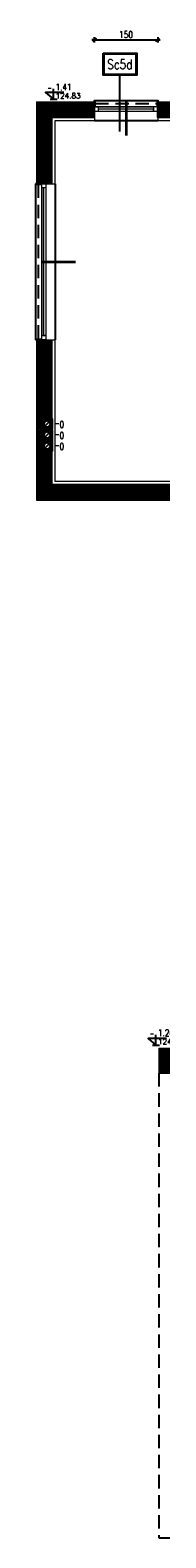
# Model space of a CAD drawing. Header units: inches. Extents: x 27484 to 71626, y -45113 to 39.
# Tile 43 of 256: x 31817 to 32114, y -35043 to -31469. Entities that reach past the tile are written whole.
import ezdxf
from ezdxf.enums import TextEntityAlignment as Align

# ---------------------------------------------------------------- set-up
doc = ezdxf.new("R2010")
doc.units = ezdxf.units.IN
doc.header["$LTSCALE"] = 50
doc.header["$MEASUREMENT"] = 0
doc.linetypes.add('DASHED', pattern=[0.75, 0.5, -0.25])
doc.linetypes.add('DASHED2', pattern=[9.525, 6.35, -3.175])
for name, color, linetype in [('0-KOTEW-POZ', 7, 'Continuous'), ('A-podciagi', 3, 'DASHED'), ('A-rdzenie zelbetowe', 6, 'Continuous'), ('B-IWE', 2, 'Continuous'), ('B-IWE-KAN', 7, 'Continuous'), ('KOTEW-POZ-OPIS', 2, 'Continuous'), ('KOTEW-POZ-OPIS1', 7, 'Continuous'), ('R-DIM', 6, 'Continuous'), ('R-MET-IWE', 2, 'Continuous'), ('R-MET-POZ', 7, 'Continuous'), ('R-MET-POZ-OPIS', 2, 'Continuous'), ('R-MET-POZ-OPIS1', 7, 'Continuous'), ('rz_wentylacja', 10, 'Continuous')]:
    doc.layers.add(name, color=color, linetype=linetype)
for name, color, linetype, lineweight in [('A-PRZERYW', 7, 'DASHED2', 18), ('A-SCIANY', 5, 'Continuous', 18), ('A-SLUSARKA', 4, 'Continuous', 13), ('A-WID', 1, 'Continuous', 9), ('A-ść. istn.', 8, 'Continuous', 0), ('mat', 7, 'Continuous', 9), ('pr_opis', 2, 'Continuous', 25), ('R-MET-OKN', 7, 'Continuous', 35)]:
    doc.layers.add(name, color=color, linetype=linetype, lineweight=lineweight)
doc.styles.add('MET_POZ', font='SIMPLEX')
doc.styles.add('MM_050', font='romans.shx', dxfattribs={"width": 0.8, "height": 16})
doc.styles.add('ROMANS', font='simplex.shx', dxfattribs={"width": 0.8, "height": 15})
doc.styles.get("Standard").update_dxf_attribs({"font": 'romans.shx'})
doc.dimstyles.new('AM100', dxfattribs={"dimtxt": 0.18, "dimasz": 1, "dimexe": 0, "dimexo": 0, "dimgap": 0, "dimtad": 0, "dimdec": 4, "dimdsep": 46, "dimtxsty": 'MM_050', "dimblk1": 'W1', "dimblk2": 'W1', "dimsah": 1, "dimcen": 4, "dimse1": 1, "dimse2": 1, "dimclrd": 256, "dimclre": 256, "dimclrt": 2, "dimadec": 5, "dimazin": 0, "dimtfac": 0.444444, "dimtdec": 4, "dimtix": 1, "dimtmove": 2, "dimatfit": 3, "dimldrblk": 'W1', "dimfxl": 1, "dimtvp": 0.777778, "dimtolj": 1, "dimarcsym": 0})
pattern_1 = [(45, (31560.1443, -34930.5661), (-0.88388348, 0.88388348), [])]

# ---------------------------------------------------------------- blocks, each defined once
blk = doc.blocks.new('IWE0W')
at = {"layer": 'B-IWE-KAN'}
blk.add_lwpolyline([(0.85, 0.85, -1), (0.15, 0.15), (0.85, 0.85, 1), (0.15, 0.15)], format="xyb", dxfattribs=at)
blk = doc.blocks.new('IWE0W011')
at = {"layer": 'B-IWE'}
blk.add_lwpolyline([(0, 0), (25, 0), (25, 25), (0, 25), (0, 0)], dxfattribs=at)
at = {"xscale": 15, "yscale": 15, "zscale": 15}
blk.add_blockref('IWE0W', (5, 5), dxfattribs=at)
at = {"layer": 'R-MET-IWE', "width": 0.75}
blk.add_attdef('NR', text='', height=9.5, dxfattribs=at).set_placement((12.5, 37), align=Align.MIDDLE)
blk = doc.blocks.new('M-POZ10')
at = {"layer": '0-KOTEW-POZ'}
blk.add_line((-0.133, 0), (0.133, 0), dxfattribs=at)
blk.add_lwpolyline([(0.392, 0.253), (-0.3, 0.253), (0, 0), (0, 0.393)], dxfattribs=at)
at = {"layer": 'KOTEW-POZ-OPIS', "style": 'MET_POZ', "width": 0.8}
blk.add_attdef('H', (0.075, 0.334), '', height=0.25, dxfattribs=at)
at = {"layer": 'KOTEW-POZ-OPIS', "style": 'MET_POZ', "width": 0.6}
blk.add_attdef('+/-', text='', height=0.2, dxfattribs=at).set_placement((-0.068, 0.334), align=Align.RIGHT)
at = {"layer": 'KOTEW-POZ-OPIS1', "style": 'MET_POZ', "oblique": 5, "width": 0.8}
blk.add_attdef('TXT', text='', height=0.2, dxfattribs=at).set_placement((0.075, 0.629), align=Align.CENTER)
at = {"layer": 'KOTEW-POZ-OPIS1', "style": 'MET_POZ'}
blk.add_attdef('XH', (0.075, 0.031), '', height=0.2, dxfattribs=at)
blk = doc.blocks.new('W1')
for p, q in [((-6, 0), (6, 0)), ((-4.2, -4.2), (4.2, 4.2)), ((0, 6), (0, -6))]:
    blk.add_line(p, q)
blk = doc.blocks.new('*D175')
at = {"layer": 'Defpoints', "color": 0, "ltscale": 0.1, "transparency": 16777216}
for p in [(32107.5, -31491.9), (31957.5, -31651.1), (32107.5, -31651.1)]:
    blk.add_point(p, dxfattribs=at)
at = {"layer": 'R-DIM', "lineweight": -2, "ltscale": 0.1, "transparency": 16777216}
blk.add_line((31958.5, -31491.9), (32106.5, -31491.9), dxfattribs=at)
for p, rotation in [((31957.5, -31491.9), 179.9999999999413), ((32107.5, -31491.9), 359.9999999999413)]:
    blk.add_blockref('W1', p, dxfattribs=dict(at, rotation=rotation))
at = {"layer": 'R-DIM', "color": 2, "ltscale": 0.1, "transparency": 16777216, "insert": (32032.5, -31479.5), "char_height": 16, "attachment_point": 5, "style": 'MM_050'}
blk.add_mtext('\\A1;150', dxfattribs=at)

msp = doc.modelspace()

# ---------------------------------------------------------------- hatches: boundary and pattern name
at = {"layer": 'A-ść. istn.', "ltscale": 0.1}
h = msp.add_hatch(dxfattribs=at)
h.set_pattern_fill('ANSI31', color=256, scale=10)
h.set_pattern_definition(pattern_1)
h.paths.add_polyline_path([(31957.48246, -31639.06607), (31844.98246, -31639.06607), (31844.98246, -31663.56607), (31957.48246, -31663.56607)])
h.paths.add_polyline_path([(31844.98246, -31639.06607), (31820.48246, -31639.06607), (31820.48246, -31663.56607), (31844.98246, -31663.56607)])
h.paths.add_polyline_path([(31844.98246, -31663.56607), (31820.48246, -31663.56607), (31820.48246, -31833.06607), (31844.98246, -31833.06607)])
h.paths.add_polyline_path([(31957.48246, -31663.56607), (31844.98246, -31663.56607), (31844.98246, -31833.06607), (31857.48246, -31833.06607), (31857.48246, -31676.06607), (31957.48246, -31676.06607)])
h = msp.add_hatch(dxfattribs=at)
h.set_pattern_fill('ANSI31', color=256, scale=10)
h.set_pattern_definition(pattern_1)
h.paths.add_polyline_path([(32277.48246, -31639.06607), (32142.48246, -31639.06607), (32142.48246, -31663.56607), (32277.48246, -31663.56607)])
h.paths.add_polyline_path([(32277.48246, -31663.56607), (32142.48246, -31663.56607), (32142.48246, -31676.06607), (32277.48246, -31676.06607)])
h.paths.add_polyline_path([(32142.48246, -31663.56607), (32107.48246, -31663.56607), (32107.48246, -31676.06607), (32142.48246, -31676.06607)])
h.paths.add_polyline_path([(32142.48246, -31639.06607), (32107.48246, -31639.06607), (32107.48246, -31663.56607), (32142.48246, -31663.56607)])
h = msp.add_hatch(dxfattribs=at)
h.set_pattern_fill('ANSI31', color=256, scale=10)
h.set_pattern_definition(pattern_1)
h.paths.add_polyline_path([(31844.98246, -32203.06607), (31820.48246, -32203.06607), (31820.48246, -32257.07983), (31844.98246, -32257.07983)])
h.paths.add_polyline_path([(31857.48246, -32203.06607), (31844.98246, -32203.06607), (31844.98246, -32257.07983), (31857.48246, -32257.07983)])
h.paths.add_polyline_path([(31844.98246, -32257.07983), (31820.48246, -32257.07983), (31820.48246, -32353.56607), (31844.98246, -32353.56607)])
h.paths.add_polyline_path([(31857.48246, -32257.07983), (31844.98246, -32257.07983), (31844.98246, -32353.56607), (31857.48246, -32353.56607)])
h.paths.add_polyline_path([(31857.48246, -32353.56607), (31844.98246, -32353.56607), (31844.98246, -32390.06607), (31857.48246, -32390.06607)])
h.paths.add_polyline_path([(31844.98246, -32353.56607), (31820.48246, -32353.56607), (31820.48246, -32390.06607), (31844.98246, -32390.06607)])
h.paths.add_polyline_path([(31844.98246, -32467.06607), (31820.48246, -32467.06607), (31820.48246, -32558.56607), (31844.98246, -32558.56607)])
h.paths.add_polyline_path([(31857.48246, -32467.06607), (31844.98246, -32467.06607), (31844.98246, -32558.56607), (32069.25411, -32558.56607), (32069.25411, -32546.06607), (31857.48246, -32546.06607)])
h.paths.add_polyline_path([(31844.98246, -32558.56607), (31820.48246, -32558.56607), (31820.48246, -32583.06607), (31844.98246, -32583.06607)])
h.paths.add_polyline_path([(32069.25411, -32558.56607), (31844.98246, -32558.56607), (31844.98246, -32583.06607), (32069.25411, -32583.06607)])
h = msp.add_hatch(dxfattribs=at)
h.set_pattern_fill('ANSI31', color=256, scale=10)
h.set_pattern_definition(pattern_1)
edge = h.paths.add_edge_path()
edge.add_line((31857.48246, -32390.06607), (31844.98246, -32390.06607))
edge.add_line((31844.98246, -32390.06607), (31844.98246, -32395.06607))
edge.add_arc((31844.98246, -32402.56607), 7.5, 45, 90, ccw=False)
edge.add_arc((31844.98246, -32402.56607), 7.5, -90, 45, ccw=False)
edge.add_line((31844.98246, -32410.06607), (31844.98246, -32415.06607))
edge.add_line((31844.98246, -32415.06607), (31857.48246, -32415.06607))
edge.add_line((31857.48246, -32415.06607), (31857.48246, -32390.06607))
edge = h.paths.add_edge_path()
edge.add_arc((31844.98246, -32402.56607), 7.5, 225, 270, ccw=False)
edge.add_arc((31844.98246, -32402.56607), 7.5, 90, 225, ccw=False)
edge.add_line((31844.98246, -32395.06607), (31844.98246, -32390.06607))
edge.add_line((31844.98246, -32390.06607), (31820.48246, -32390.06607))
edge.add_line((31820.48246, -32390.06607), (31820.48246, -32415.06607))
edge.add_line((31820.48246, -32415.06607), (31844.98246, -32415.06607))
edge.add_line((31844.98246, -32415.06607), (31844.98246, -32410.06607))
edge = h.paths.add_edge_path()
edge.add_line((31844.98246, -32421.06607), (31844.98246, -32416.06607))
edge.add_line((31844.98246, -32416.06607), (31820.48246, -32416.06607))
edge.add_line((31820.48246, -32416.06607), (31820.48246, -32441.06607))
edge.add_line((31820.48246, -32441.06607), (31844.98246, -32441.06607))
edge.add_line((31844.98246, -32441.06607), (31844.98246, -32436.06607))
edge.add_arc((31844.98246, -32428.56607), 7.5, 225, 270, ccw=False)
edge.add_arc((31844.98246, -32428.56607), 7.5, 90, 225, ccw=False)
edge = h.paths.add_edge_path()
edge.add_line((31857.48246, -32416.06607), (31844.98246, -32416.06607))
edge.add_line((31844.98246, -32416.06607), (31844.98246, -32421.06607))
edge.add_arc((31844.98246, -32428.56607), 7.5, 45, 90, ccw=False)
edge.add_arc((31844.98246, -32428.56607), 7.5, -90, 45, ccw=False)
edge.add_line((31844.98246, -32436.06607), (31844.98246, -32441.06607))
edge.add_line((31844.98246, -32441.06607), (31857.48246, -32441.06607))
edge.add_line((31857.48246, -32441.06607), (31857.48246, -32416.06607))
edge = h.paths.add_edge_path()
edge.add_line((31857.48246, -32442.06607), (31844.98246, -32442.06607))
edge.add_line((31844.98246, -32442.06607), (31844.98246, -32447.06607))
edge.add_arc((31844.98246, -32454.56607), 7.5, 45, 90, ccw=False)
edge.add_arc((31844.98246, -32454.56607), 7.5, -90, 45, ccw=False)
edge.add_line((31844.98246, -32462.06607), (31844.98246, -32467.06607))
edge.add_line((31844.98246, -32467.06607), (31857.48246, -32467.06607))
edge.add_line((31857.48246, -32467.06607), (31857.48246, -32442.06607))
edge = h.paths.add_edge_path()
edge.add_line((31844.98246, -32447.06607), (31844.98246, -32442.06607))
edge.add_line((31844.98246, -32442.06607), (31820.48246, -32442.06607))
edge.add_line((31820.48246, -32442.06607), (31820.48246, -32467.06607))
edge.add_line((31820.48246, -32467.06607), (31844.98246, -32467.06607))
edge.add_line((31844.98246, -32467.06607), (31844.98246, -32462.06607))
edge.add_arc((31844.98246, -32454.56607), 7.5, 225, 270, ccw=False)
edge.add_arc((31844.98246, -32454.56607), 7.5, 90, 225, ccw=False)
h = msp.add_hatch(dxfattribs=at)
h.set_pattern_fill('ANSI31', color=256, scale=10)
h.set_pattern_definition(pattern_1)
h.paths.add_polyline_path([(32107.48246, -32546.06607), (32069.25411, -32546.06607), (32069.25411, -32558.56607), (32107.48246, -32558.56607)])
h.paths.add_polyline_path([(32107.48246, -32558.56607), (32069.25411, -32558.56607), (32069.25411, -32583.06607), (32107.48246, -32583.06607)])
h.paths.add_polyline_path([(32142.48246, -32558.56607), (32107.48246, -32558.56607), (32107.48246, -32583.06607), (32142.48246, -32583.06607)])
h.paths.add_polyline_path([(32142.48246, -32546.06607), (32107.48246, -32546.06607), (32107.48246, -32558.56607), (32142.48246, -32558.56607)])
h.paths.add_polyline_path([(32342.48246, -32546.06607), (32142.48246, -32546.06607), (32142.48246, -32558.56607), (32342.48246, -32558.56607)])
h.paths.add_polyline_path([(32342.48246, -32558.56607), (32142.48246, -32558.56607), (32142.48246, -32583.06607), (32317.98246, -32583.06607), (32317.98246, -32738.78058), (32342.48246, -32738.78058)])
h.paths.add_polyline_path([(32354.98246, -32558.56607), (32342.48246, -32558.56607), (32342.48246, -32738.78058), (32347.98246, -32738.78058), (32347.98246, -32678.06607), (32384.98246, -32678.06607), (32384.98246, -32666.06607), (32354.98246, -32666.06607), (32354.98246, -32571.06607)])
h.paths.add_polyline_path([(32354.98246, -32546.06607), (32342.48246, -32546.06607), (32342.48246, -32558.56607), (32354.98246, -32558.56607)])
h = msp.add_hatch(dxfattribs=at)
h.set_pattern_fill('ANSI31', color=256, scale=10)
h.set_pattern_definition(pattern_1)
h.paths.add_polyline_path([(32107.48246, -32546.06607), (32142.48246, -32546.06607), (32142.48246, -32571.06607), (32107.48246, -32571.06607)])
h.paths.add_polyline_path([(32427.48246, -32546.06607), (32462.48246, -32546.06607), (32462.48246, -32571.06607), (32427.48246, -32571.06607)])
h.paths.add_polyline_path([(32747.48246, -32546.06607), (32782.48246, -32546.06607), (32782.48246, -32571.06607), (32747.48246, -32571.06607)])
h = msp.add_hatch(dxfattribs=at)
h.set_pattern_fill('ANSI31', color=256, scale=10)
h.set_pattern_definition(pattern_1)
h.paths.add_polyline_path([(32170.3816, -33882.56607), (32110.48246, -33882.56607), (32110.48246, -33912.06607), (32170.3816, -33912.06607)])
h.paths.add_polyline_path([(32170.3816, -33912.06607), (32110.48246, -33912.06607), (32110.48246, -33941.56607), (32170.3816, -33941.56607)])
h.paths.add_polyline_path([(32232.48246, -33912.06607), (32170.3816, -33912.06607), (32170.3816, -33941.56607), (32232.48246, -33941.56607)])
h.paths.add_polyline_path([(32232.48246, -33882.56607), (32170.3816, -33882.56607), (32170.3816, -33912.06607), (32232.48246, -33912.06607)])
h.paths.add_polyline_path([(32257.48246, -33882.56607), (32232.48246, -33882.56607), (32232.48246, -33912.06607), (32257.48246, -33912.06607)])
h.paths.add_polyline_path([(32257.48246, -33912.06607), (32232.48246, -33912.06607), (32232.48246, -33941.56607), (32257.48246, -33941.56607)])
h.paths.add_polyline_path([(32342.48246, -33912.06607), (32257.48246, -33912.06607), (32257.48246, -33941.56607), (32342.48246, -33941.56607)])
h.paths.add_polyline_path([(32342.48246, -33899.56607), (32339.98246, -33882.56607), (32257.48246, -33882.56607), (32257.48246, -33912.06607), (32342.48246, -33912.06607)])
h.paths.add_polyline_path([(33006.48246, -33899.56607), (32342.48246, -33899.56607), (32342.48246, -33912.06607), (33006.48246, -33912.06607)])
h.paths.add_polyline_path([(33006.48246, -33912.06607), (32342.48246, -33912.06607), (32342.48246, -33924.56607), (33006.48246, -33924.56607)])

# ---------------------------------------------------------------- linework, layer by layer
at = {"layer": 'A-podciagi'}
msp.add_line((31864.48246, -31833.06607), (31864.48246, -32203.06607), dxfattribs=at)
at = {"layer": 'A-PRZERYW', "lineweight": -3, "ltscale": 0.1}
for p, q in [((31959.48246, -31643.06607), (32105.48246, -31643.06607)), ((31957.48246, -31683.06607), (32107.48246, -31683.06607)), ((31824.48246, -31835.06607), (31824.48246, -32201.06607))]:
    msp.add_line(p, q, dxfattribs=at)
msp.add_lwpolyline([(32110.48246, -33941.56607), (32110.48246, -35043.06607), (33144.98246, -35043.06607), (33144.98246, -34960.06607)], dxfattribs=at)
at = {"layer": 'A-rdzenie zelbetowe', "ltscale": 0.1}
for points in [[(32107.48246, -31651.06607), (32142.48246, -31651.06607), (32142.48246, -31676.06607), (32107.48246, -31676.06607)], [(32107.48246, -32546.06607), (32142.48246, -32546.06607), (32142.48246, -32571.06607), (32107.48246, -32571.06607)]]:
    msp.add_lwpolyline(points, close=True, dxfattribs=at)
at = {"layer": 'A-SCIANY', "ltscale": 3}
for p, q in [((31820.48246, -31639.06607), (31820.48246, -31835.06607)), ((31820.48246, -31639.06607), (31959.48246, -31639.06607)), ((31957.48246, -31651.06607), (31957.48246, -31683.06607)), ((31959.48246, -31639.06607), (31959.48246, -31651.06607)), ((32105.48246, -31639.06607), (32279.48246, -31639.06607)), ((32105.48246, -31639.06607), (32105.48246, -31651.06607)), ((32107.48246, -31651.06607), (32107.48246, -31683.06607)), ((31864.48246, -31683.06607), (31957.48246, -31683.06607)), ((31864.48246, -31833.06607), (31864.48246, -31683.06607)), ((32107.48246, -31683.06607), (32277.48246, -31683.06607)), ((31820.48246, -31835.06607), (31832.48246, -31835.06607)), ((31832.48246, -31833.06607), (31864.48246, -31833.06607)), ((31820.48246, -32201.06607), (31820.48246, -32583.06607)), ((31820.48246, -32201.06607), (31832.48246, -32201.06607)), ((31832.48246, -32203.06607), (31864.48246, -32203.06607)), ((31864.48246, -32539.06607), (31864.48246, -32203.06607)), ((33023.48246, -32539.06607), (31864.48246, -32539.06607)), ((31820.48246, -32583.06607), (32317.98246, -32583.06607)), ((32110.48246, -33882.56607), (32329.98246, -33882.56607)), ((32110.48246, -33882.56607), (32110.48246, -33941.56607)), ((32110.48246, -33941.56607), (32827.48246, -33941.56607))]:
    msp.add_line(p, q, dxfattribs=at)
at = {"layer": 'A-SLUSARKA'}
for points in [[(31957.48246, -31661.06607), (32107.48246, -31661.06607), (32107.48246, -31651.06607), (31957.48246, -31651.06607), (31957.48246, -31661.06607), (31967.48246, -31661.06607), (31967.48246, -31651.06607), (32097.48246, -31651.06607), (32097.48246, -31661.06607), (32097.48246, -31656.06607), (31967.48246, -31656.06607), (31967.48246, -31656.06607), (31967.48246, -31656.06607), (31967.48246, -31656.06607)], [(31842.48246, -31833.06607), (31842.48246, -32203.06607), (31832.48246, -32203.06607), (31832.48246, -31833.06607), (31842.48246, -31833.06607), (31842.48246, -31843.06607), (31832.48246, -31843.06607), (31832.48246, -32193.06607), (31842.48246, -32193.06607), (31837.48246, -32193.06607), (31837.48246, -31843.06607), (31837.48246, -31843.06607), (31837.48246, -31843.06607), (31837.48246, -31843.06607)]]:
    msp.add_lwpolyline(points, dxfattribs=at)
at = {"layer": 'A-WID', "lineweight": -2}
for p, q in [((31957.48246, -31683.06607), (32107.48246, -31683.06607)), ((31817.48246, -31833.06607), (31817.48246, -32203.06607)), ((31820.48246, -31833.06607), (31817.48246, -31833.06607)), ((31864.48246, -31833.06607), (31864.48246, -32203.06607)), ((31820.48246, -32203.06607), (31817.48246, -32203.06607))]:
    msp.add_line(p, q, dxfattribs=at)
msp.add_lwpolyline([(31957.48246, -31639.06607), (31957.48246, -31636.06607), (32107.48246, -31636.06607), (32107.48246, -31639.06607)], dxfattribs=at)
at = {"layer": 'mat'}
for p, q in [((31832.48246, -31651.06607), (31832.48246, -31833.06607)), ((31832.48246, -31651.06607), (32005.48246, -31651.06607)), ((31832.48246, -31651.06607), (31957.48246, -31651.06607)), ((32107.48246, -31651.06607), (32277.48246, -31651.06607)), ((31857.48246, -31833.06607), (31857.48246, -31676.06607)), ((31857.48246, -31676.06607), (31957.48246, -31676.06607)), ((32107.48246, -31676.06607), (32277.48246, -31676.06607)), ((31832.48246, -32203.06607), (31832.48246, -32571.06607)), ((31857.48246, -32546.06607), (31857.48246, -32203.06607)), ((33045.48246, -32546.06607), (31857.48246, -32546.06607)), ((31832.48246, -32571.06607), (32329.98246, -32571.06607))]:
    msp.add_line(p, q, dxfattribs=at)
at = {"layer": 'pr_opis', "ltscale": 30}
msp.add_line((32018, -31709.2935), (32018, -31575.5), dxfattribs=at)
msp.add_lwpolyline([(31977.86704, -31523.40263), (32058.13625, -31523.40432), (32058.1346, -31575.50085), (31977.8654, -31575.49915)], close=True, dxfattribs=at)
at = {"layer": 'pr_opis', "ltscale": 30, "const_width": 3}
msp.add_lwpolyline([(31980.86695, -31526.40272), (32055.13616, -31526.40423), (32055.1347, -31572.50075), (31980.86549, -31572.49925)], close=True, dxfattribs=at)
at = {"layer": 'R-MET-OKN'}
for p, q in [((32032.48246, -31639.06607), (32032.48246, -31719.06607)), ((31832.48246, -32018.06607), (31912.48246, -32018.06607))]:
    msp.add_line(p, q, dxfattribs=at)

# ---------------------------------------------------------------- block references
at = {"layer": 'R-MET-POZ'}
ref = msp.add_blockref('M-POZ10', (31860.58255, -31632.68848), dxfattribs=dict(at, xscale=63, yscale=63, zscale=63, rotation=359.9999999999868))
ref.add_attrib('+/-', '-', dxfattribs={"layer": 'R-MET-POZ-OPIS', "height": 12.6, "style": 'MET_POZ', "width": 0.6}).set_placement((31856.27848, -31611.65353), align=Align.RIGHT)
ref.add_attrib('H', '1.41', (31865.31808, -31611.65353), dxfattribs={"layer": 'R-MET-POZ-OPIS', "height": 15.75, "style": 'MET_POZ', "width": 0.8})
ref.add_attrib('XH', '124.83', (31865.31808, -31630.73361), dxfattribs={"layer": 'R-MET-POZ-OPIS1', "height": 12.6, "style": 'MET_POZ'})
ref = msp.add_blockref('M-POZ10', (32103.45483, -33875.05281), dxfattribs=dict(at, xscale=63, yscale=63, zscale=63, rotation=359.9999999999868))
ref.add_attrib('+/-', '-', dxfattribs={"layer": 'R-MET-POZ-OPIS', "height": 12.6, "style": 'MET_POZ', "width": 0.6}).set_placement((32099.15076, -33854.01787), align=Align.RIGHT)
ref.add_attrib('H', '1.26', (32108.19035, -33854.01787), dxfattribs={"layer": 'R-MET-POZ-OPIS', "height": 15.75, "style": 'MET_POZ', "width": 0.8})
ref.add_attrib('XH', '124.98', (32108.19035, -33873.09795), dxfattribs={"layer": 'R-MET-POZ-OPIS1', "height": 12.6, "style": 'MET_POZ'})
at = {"layer": 'rz_wentylacja'}
ref = msp.add_blockref('IWE0W011', (31832.48246, -32415.06607), dxfattribs=dict(at, xscale=-1, rotation=270))
ref.add_attrib('NR', '0-', (31885.36968, -32395.71037), dxfattribs={"layer": 'R-MET-IWE', "height": 16, "rotation": 180, "width": 0.75})
ref = msp.add_blockref('IWE0W011', (31832.48246, -32441.06607), dxfattribs=dict(at, xscale=-1, rotation=270))
ref.add_attrib('NR', '0-', (31885.36968, -32421.71037), dxfattribs={"layer": 'R-MET-IWE', "height": 16, "rotation": 180, "width": 0.75})
ref = msp.add_blockref('IWE0W011', (31832.48246, -32467.06607), dxfattribs=dict(at, xscale=-1, rotation=270))
ref.add_attrib('NR', '0-', (31885.36968, -32447.71037), dxfattribs={"layer": 'R-MET-IWE', "height": 16, "rotation": 180, "width": 0.75})

# ---------------------------------------------------------------- texts
at = {"layer": 'pr_opis', "insert": (32017.73137, -31561.26446), "char_height": 22.5, "width": 938.3331854, "attachment_point": 8, "rotation": 359.99818662, "style": 'ROMANS'}
msp.add_mtext('Sc5d', dxfattribs=at)

# ---------------------------------------------------------------- dimensions: what is measured, and where the dimension line sits
at = {"layer": 'R-DIM', "ltscale": 0.1}
dim = msp.add_aligned_dim(p1=(31957.48246, -31651.06607), p2=(32107.48246, -31651.06607), distance=159.126, dimstyle='AM100', dxfattribs=at)
dim.commit()
dim.dimension.update_dxf_attribs({"geometry": '*D175', "text_midpoint": (32032.48246, -31479.49563)})

doc.saveas('drawing.dxf')
